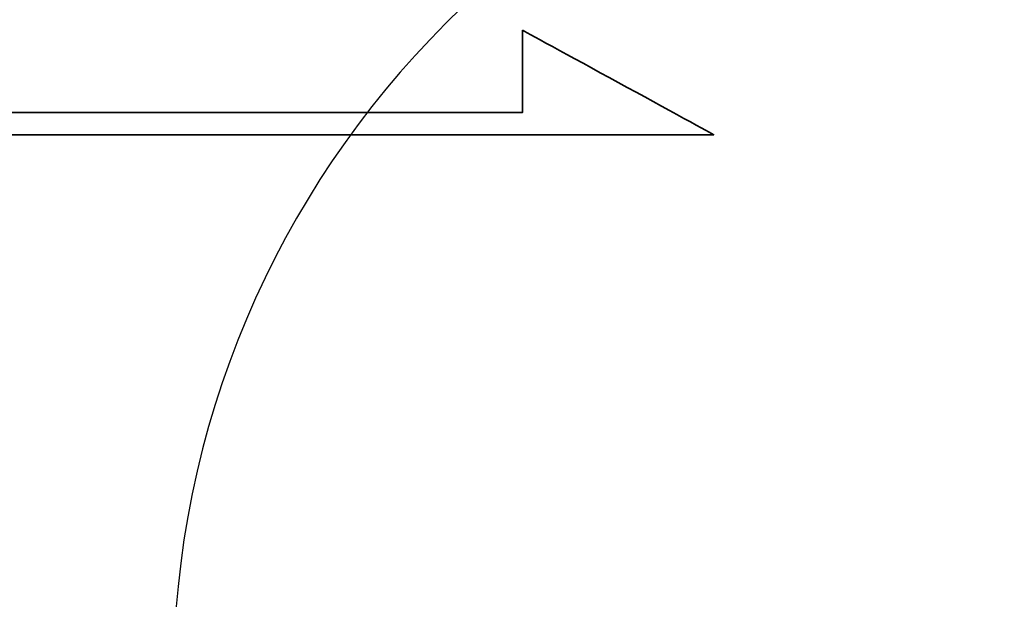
# Model space of a CAD drawing. Header units: millimetres. Extents: x -198 to -55, y 39 to 129.
# Tile 53 of 58: x -107.08 to -104.44, y 90.95 to 92.51. Entities that reach past the tile are written whole.
import ezdxf

# ---------------------------------------------------------------- set-up
doc = ezdxf.new("R2010")
doc.units = ezdxf.units.MM
doc.header["$LTSCALE"] = 0.1
for name, color, linetype in [('DIM', 4, 'CONTINUOUS'), ('layer 1', 7, 'CONTINUOUS'), ('OUT', 3, 'CONTINUOUS')]:
    doc.layers.add(name, color=color, linetype=linetype)

# ---------------------------------------------------------------- blocks, each defined once
blk = doc.blocks.new('TBI MOTION logo(完整正式版)')
at = {"layer": 'layer 1', "color": 22, "lineweight": 35}
blk.add_open_spline([(75.90875, -9.47875), (75.90875, -9.47875), (75.90875, -12.28625), (75.90875, -12.28625), (75.90875, -12.28625), (75.90875, -12.28625), (75.90875, -12.47875), (75.90875, -12.47875), (75.90875, -12.47875), (75.90875, -12.47875), (75.71625, -12.47875), (75.71625, -12.47875), (75.71625, -12.47875), (75.71625, -12.47875), (-88.32875, -12.47875), (-88.32875, -12.47875), (-88.32875, -12.47875), (-88.32875, -12.47875), (-88.32875, -13.29375), (-88.32875, -13.29375), (-88.32875, -13.29375), (-88.32875, -13.29375), (82.89125, -13.29375), (82.89125, -13.29375), (82.89125, -13.29375), (82.89125, -13.29375), (75.90875, -9.47875), (75.90875, -9.47875)], degree=3, knots=[0, 0, 0, 0, 0.14285714, 0.14285714, 0.14285714, 0.14285715, 0.28571429, 0.28571429, 0.28571429, 0.2857143, 0.42857143, 0.42857143, 0.42857143, 0.42857144, 0.57142857, 0.57142857, 0.57142857, 0.57142858, 0.71428571, 0.71428571, 0.71428571, 0.71428572, 0.85714286, 0.85714286, 0.85714286, 0.85714287, 1, 1, 1, 1], dxfattribs=at)

msp = doc.modelspace()

# ---------------------------------------------------------------- linework, layer by layer
at = {"layer": 'OUT', "color": 7, "linetype": 'Continuous'}
msp.add_arc((-104.1695, 90.7323), 2.5, 90, 270, dxfattribs=at)

# ---------------------------------------------------------------- block references
at = {"layer": 'DIM', "color": 7, "xscale": 0.07355782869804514, "yscale": 0.07355782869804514, "zscale": 0.07355782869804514}
msp.add_blockref('TBI MOTION logo(完整正式版)', (-111.3154, 93.1781), dxfattribs=at)

doc.saveas('drawing.dxf')
